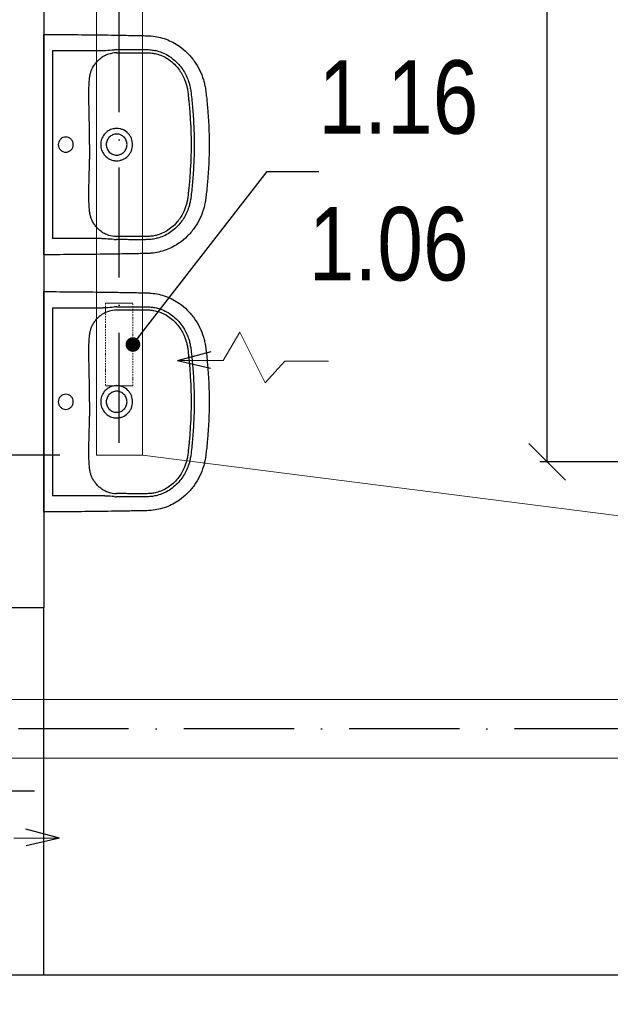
# Model space of a CAD drawing. Header units: millimetres. Extents: x 6491141 to 6692158, y 1846388 to 1929513.
# Tile 221 of 245: x 6664480 to 6666088, y 1898488 to 1901168. Entities that reach past the tile are written whole.
import ezdxf

# ---------------------------------------------------------------- set-up
doc = ezdxf.new("R2010")
doc.units = ezdxf.units.MM
doc.linetypes.add('ACAD_ISO10W100', pattern=[18, 12, -3, 0, -3])
doc.linetypes.add('DASHDOT', pattern=[1, 0.5, -0.25, 0, -0.25])
for name, color, linetype, lineweight in [('Koty VzT', 7, 'Continuous', 15), ('VZT', 130, 'Continuous', 18), ('VzT odtah', 3, 'Continuous', 18)]:
    doc.layers.add(name, color=color, linetype=linetype, lineweight=lineweight)
for name, color, linetype in [('Osy VzT', 253, 'ACAD_ISO10W100'), ('Pozice', 6, 'Continuous'), ('Stavba', 152, 'Continuous'), ('VzT šipky', 7, 'Continuous')]:
    doc.layers.add(name, color=color, linetype=linetype)
doc.styles.add('romans', font='arial.ttf', dxfattribs={"width": 0.8, "height": 140})
doc.dimstyles.new('koty50', dxfattribs={"dimtxt": 100, "dimasz": 100, "dimexe": 20, "dimexo": 100, "dimgap": 50, "dimtad": 3, "dimdec": 0, "dimtxsty": 'romans', "dimblk": 'OBLIQUE', "dimcen": -3, "dimclrd": 7, "dimclre": 7, "dimclrt": 7, "dimadec": 0, "dimazin": 0, "dimtfac": 1, "dimtdec": 0, "dimtmove": 0, "dimatfit": 3, "dimldrblk": 'OPEN30', "dimfxl": 1, "dimarcsym": 0})
doc.dimstyles.new('pozice50', dxfattribs={"dimtxt": 200, "dimasz": 40, "dimexe": 20, "dimexo": 100, "dimgap": 100, "dimtad": 3, "dimjust": 3, "dimdec": 0, "dimtxsty": 'romans', "dimblk": 'OBLIQUE', "dimcen": -3, "dimclrd": 7, "dimclre": 7, "dimclrt": 6, "dimadec": 0, "dimazin": 0, "dimtfac": 1, "dimtdec": 0, "dimtmove": 0, "dimatfit": 3, "dimldrblk": 'DOT', "dimfxl": 1, "dimarcsym": 0})

# ---------------------------------------------------------------- blocks, each defined once
blk = doc.blocks.new('_Oblique')
at = {"color": 0, "lineweight": -2}
blk.add_line((-0.5, -0.5), (0.5, 0.5), dxfattribs=at)
blk = doc.blocks.new('*D10')
at = {"layer": 'DEFPOINTS', "color": 0, "transparency": 16777216}
for p in [(6661650.1, 1898871.7), (6673328.5, 1898871.5, -78), (6673328.5, 1897262)]:
    blk.add_point(p, dxfattribs=at)
at = {"layer": 'Koty VzT', "color": 7, "lineweight": -2, "transparency": 16777216}
for p, q in [((6661650.1, 1898771.7), (6661650.1, 1897242)), ((6673328.5, 1898771.5), (6673328.5, 1897242)), ((6661650.1, 1897262), (6673328.5, 1897262))]:
    blk.add_line(p, q, dxfattribs=at)
at = {"layer": 'Koty VzT', "color": 7, "lineweight": -2, "transparency": 16777216, "xscale": 100, "yscale": 100, "zscale": 100, "rotation": 180}
blk.add_blockref('_Oblique', (6661650.1, 1897262), dxfattribs=at)
at = {"layer": 'Koty VzT', "color": 7, "lineweight": -2, "transparency": 16777216, "xscale": 100, "yscale": 100, "zscale": 100}
blk.add_blockref('_Oblique', (6673328.5, 1897262), dxfattribs=at)
at = {"layer": 'Koty VzT', "color": 7, "transparency": 16777216, "insert": (6667489.3, 1897383.5), "char_height": 140, "attachment_point": 5, "style": 'romans'}
blk.add_mtext('12000', dxfattribs=at)
blk = doc.blocks.new('_Open30')
at = {"color": 0, "linetype": 'ByBlock', "lineweight": -2}
for p, q in [((-1, 0.268), (0, 0)), ((0, 0), (-1, -0.268)), ((0, 0), (-1, 0))]:
    blk.add_line(p, q, dxfattribs=at)
blk = doc.blocks.new('*D12')
at = {"layer": 'DEFPOINTS', "color": 0, "transparency": 16777216}
for p in [(6663581, 1903004.7), (6664689.3, 1903004.7, -4), (6664689.3, 1899982.2, -4)]:
    blk.add_point(p, dxfattribs=at)
at = {"layer": 'Koty VzT', "color": 7, "lineweight": -2, "transparency": 16777216}
for p, q in [((6664589.3, 1903004.7), (6663561, 1903004.7)), ((6663581, 1899982.2), (6663581, 1903004.7)), ((6664589.3, 1899982.2), (6663561, 1899982.2))]:
    blk.add_line(p, q, dxfattribs=at)
at = {"layer": 'Koty VzT', "color": 7, "lineweight": -2, "transparency": 16777216, "xscale": 100, "yscale": 100, "zscale": 100}
for p, rotation in [((6663581, 1903004.7), 90), ((6663581, 1899982.2), 270)]:
    blk.add_blockref('_Oblique', p, dxfattribs=dict(at, rotation=rotation))
at = {"layer": 'Koty VzT', "color": 7, "transparency": 16777216, "insert": (6663459.5, 1901493.4), "char_height": 140, "attachment_point": 5, "rotation": 90, "style": 'romans'}
blk.add_mtext('3000', dxfattribs=at)
blk = doc.blocks.new('*D13')
at = {"layer": 'DEFPOINTS', "color": 0, "transparency": 16777216}
for p in [(6665916, 1902964.6), (6667117.8, 1902964.6, -4), (6667117.8, 1899964.6, -4)]:
    blk.add_point(p, dxfattribs=at)
at = {"layer": 'Koty VzT', "color": 7, "lineweight": -2, "transparency": 16777216}
for p, q in [((6667017.8, 1902964.6), (6665896, 1902964.6)), ((6665916, 1899964.6), (6665916, 1902964.6)), ((6667017.8, 1899964.6), (6665896, 1899964.6))]:
    blk.add_line(p, q, dxfattribs=at)
at = {"layer": 'Koty VzT', "color": 7, "lineweight": -2, "transparency": 16777216, "xscale": 100, "yscale": 100, "zscale": 100}
for p, rotation in [((6665916, 1902964.6), 90), ((6665916, 1899964.6), 270)]:
    blk.add_blockref('_Oblique', p, dxfattribs=dict(at, rotation=rotation))
at = {"layer": 'Koty VzT', "color": 7, "transparency": 16777216, "insert": (6665794.4, 1901464.6), "char_height": 140, "attachment_point": 5, "rotation": 90, "style": 'romans'}
blk.add_mtext('3000', dxfattribs=at)
blk = doc.blocks.new('_Dot')
at = {"color": 0, "linetype": 'ByBlock', "lineweight": -2}
blk.add_line((-0.5, 0), (-1, 0), dxfattribs=at)
at = {"color": 0, "linetype": 'ByBlock', "const_width": 0.5}
blk.add_lwpolyline([(-0.25, 0, 1), (0.25, 0, 1)], format="xyb", close=True, dxfattribs=at)

msp = doc.modelspace()

# ---------------------------------------------------------------- linework, layer by layer
at = {"layer": 'Koty VzT'}
msp.add_line((6668790.8, 1899476.5), (6664814.3, 1899982.2, -4), dxfattribs=at)
at = {"layer": 'Osy VzT', "ltscale": 25}
for p, q in [((6664750.7, 1900015.7), (6664750.7, 1902971.8)), ((6673328.5, 1899237.8), (6661611.5, 1899237.8))]:
    msp.add_line(p, q, dxfattribs=at)
at = {"layer": 'Stavba'}
for p, q in [((6664545.7, 1903377.8), (6664545.7, 1899567.8)), ((6664545.7, 1900540.6), (6664545.7, 1901115)), ((6664569.4, 1901083.7), (6664569.4, 1900571.8)), ((6664569.4, 1901083.7), (6664700.4, 1901083.7)), ((6664700.4, 1901072.9), (6664700.4, 1901072.9)), ((6664668.9, 1900991.5), (6664668.9, 1900991.6)), ((6664668.9, 1900664), (6664668.9, 1900664)), ((6664700.4, 1900571.8), (6664569.4, 1900571.8)), ((6664545.7, 1899840.6), (6664545.7, 1900415)), ((6664569.4, 1900383.7), (6664569.4, 1899871.8)), ((6664569.4, 1900383.7), (6664700.4, 1900383.7)), ((6664700.4, 1900372.9), (6664700.4, 1900372.9)), ((6664668.9, 1900291.5), (6664668.9, 1900291.6)), ((6664668.9, 1899964), (6664668.9, 1899964)), ((6664700.4, 1899871.8), (6664569.4, 1899871.8)), ((6664195.7, 1899567.8), (6664545.7, 1899567.8)), ((6664545.7, 1898567.8), (6664545.7, 1899567.8)), ((6664520.7, 1899067.8), (6663304.7, 1899067.8)), ((6664195.7, 1898567.8), (6664545.7, 1898567.8)), ((6664545.7, 1898567.8), (6666015.7, 1898567.8)), ((6664545.7, 1898567.8), (6667510.7, 1898567.8))]:
    msp.add_line(p, q, dxfattribs=at)
for centre, radius, start, end in [((6664534.2, 1904000.1), 2921.3, 273.5337, 273.9922), ((6664752.5, 1900872.8), 213.6, 92.2856, 93.9922), ((6664741, 1901010.5), 66.2, 111.7851, 123.2172), ((6664745.9, 1900998.3), 79.3, 95.7787, 111.7851), ((6664748.1, 1900977.1), 100.7, 92.346, 95.7787), ((6664744, 1900828.5), 43.2, 90.0338, 102.5663), ((6656090.7, 1900848.5), 8579.1, 359.8615, 0.12365), ((6672375.9, 1900809.2), 7706.2, 179.8615, 180.15334), ((6664744, 1900827), 43.2, 257.4217, 269.9782), ((6664743.7, 1900650.3), 72, 237.2465, 247.7513), ((6664744.9, 1900653), 75, 247.7513, 264.6849), ((6664750.7, 1900715.7), 137.9, 264.6849, 267.1904), ((6664582.4, 1898388.7), 2186.5, 85.9307, 86.5434), ((6664751.5, 1900765.1), 195.9, 265.9307, 267.7915), ((6664741, 1900310.5), 66.2, 111.7851, 123.2172), ((6664534.2, 1903300.1), 2921.3, 273.5337, 273.9922), ((6664745.9, 1900298.3), 79.3, 95.7787, 111.7851), ((6664752.5, 1900172.8), 213.6, 92.2856, 93.9922), ((6664748.1, 1900277.1), 100.7, 92.346, 95.7787), ((6656090.7, 1900148.5), 8579.1, 359.8615, 0.12365), ((6664744, 1900128.5), 43.2, 90.0338, 102.5663), ((6672375.9, 1900109.2), 7706.2, 179.8615, 180.15334), ((6664744, 1900127), 43.2, 257.4217, 269.9782), ((6664743.7, 1899950.3), 72, 237.2465, 247.7513), ((6664744.9, 1899953), 75, 247.7513, 264.6849), ((6664582.4, 1897688.7), 2186.5, 85.9307, 86.5434), ((6664751.5, 1900065.1), 195.9, 265.9307, 267.7915), ((6664750.7, 1900015.7), 137.9, 264.6849, 267.1904)]:
    msp.add_arc(centre, radius, start, end, dxfattribs=at)
for points, degree, knots in [([(6664545.7, 1901127.7), (6664545.7, 1901127.8), (6664561.1, 1901127.7), (6664569.4, 1901127.6)], 1, [600.373143, 600.373143, 600.51024, 615.933195, 624.329372, 624.329372]), ([(6664569.4, 1901127.6), (6664595.7, 1901127.5), (6664649.2, 1901127.1), (6664718, 1901126.2), (6664766.2, 1901125.4), (6664794.2, 1901124.9), (6664809.3, 1901124.6), (6664822.1, 1901124.3), (6664828.8, 1901124.1), (6664834.4, 1901123.8), (6664850.5, 1901122.5), (6664878.9, 1901116.3), (6664911.8, 1901098.9), (6664936.9, 1901077.7), (6664955.5, 1901055.8), (6664970.4, 1901030.9), (6664979, 1901009), (6664983.7, 1900991.3), (6664985.7, 1900979.9), (6664987, 1900969.9), (6664988, 1900961.5), (6664989.5, 1900948.3), (6664993.8, 1900903.8), (6664995.7, 1900861.9), (6664995.7, 1900827.8)], 3, [624.329372, 624.329372, 624.329372, 624.329372, 702.954481, 784.872453, 830.951627, 847.339519, 869.099473, 876.286618, 885.594721, 889.203185, 893.06913, 934.29152, 975.506743, 1003.663293, 1032.591568, 1061.523462, 1090.200355, 1103.007356, 1116.545068, 1124.93032, 1133.080278, 1141.824147, 1164.862029, 1267.315864, 1267.315864, 1267.315864, 1267.315864]), ([(6664743.9, 1901086.2), (6664745.9, 1901086.3), (6664750.1, 1901086.4), (6664755.1, 1901086.4), (6664761.8, 1901086.4), (6664768.3, 1901086.5), (6664780.6, 1901086.6), (6664791.1, 1901086.6), (6664801.3, 1901086.6), (6664807.6, 1901086.6), (6664814.5, 1901086.6), (6664821.1, 1901086.6), (6664827.5, 1901086.4), (6664833.9, 1901086.1), (6664843.2, 1901085.1), (6664855.9, 1901082.7), (6664871.9, 1901077.2), (6664888.1, 1901068.4), (6664903.2, 1901056.8), (6664919.8, 1901039.3), (6664932.4, 1901019.1), (6664939.9, 1900999.9), (6664942.9, 1900989), (6664944.5, 1900981.4), (6664945.5, 1900975.1), (6664946.9, 1900963.6), (6664949.5, 1900940.4), (6664953.6, 1900893.6), (6664954.9, 1900853.8), (6664954.9, 1900827.8)], 3, [175.048841, 175.048841, 175.048841, 175.048841, 180.891155, 187.66553, 190.097243, 200.971297, 207.107662, 226.924402, 232.691241, 237.690518, 245.872119, 253.117634, 257.691167, 265.085682, 272.24233, 285.758915, 303.884333, 322.571574, 341.132044, 360.794246, 394.866598, 411.87741, 422.527365, 428.832371, 434.893076, 441.844009, 463.483086, 504.881463, 582.882709, 582.882709, 582.882709, 582.882709]), ([(6664668.9, 1900991.6), (6664669, 1900994.2), (6664669.4, 1900999.3), (6664670.1, 1901008), (6664671.3, 1901017.1), (6664673.7, 1901026.5), (6664677.3, 1901035.4), (6664682.4, 1901044.1), (6664688.9, 1901052.5), (6664696.3, 1901059.9), (6664701.9, 1901064), (6664704.8, 1901065.9)], 3, [850.913163, 850.913163, 850.913163, 850.913163, 858.963388, 866.231581, 877.085686, 886.260054, 895.260314, 905.875022, 916.564351, 927.072225, 937.310546, 937.310546, 937.310546, 937.310546]), ([(6664743.9, 1901077.7), (6664745.8, 1901077.8), (6664749, 1901077.8), (6664754, 1901077.8), (6664761.9, 1901077.8), (6664770.4, 1901077.9), (6664780.8, 1901078), (6664789.8, 1901078), (6664802.5, 1901078), (6664814.8, 1901078), (6664825.9, 1901078), (6664833.3, 1901077.7), (6664841.5, 1901076.9), (6664853.3, 1901074.7), (6664868.3, 1901069.7), (6664883.9, 1901061.2), (6664898, 1901050.2), (6664913.6, 1901033.6), (6664924.2, 1901016.5), (6664930.3, 1901001.7), (6664933.1, 1900993.4), (6664935, 1900986.4), (6664936.4, 1900979.3), (6664937.3, 1900973.3), (6664938.3, 1900965.7), (6664939.3, 1900956.2), (6664941.5, 1900935.7), (6664945.1, 1900892.7), (6664946.5, 1900853.6), (6664946.5, 1900827.8)], 3, [979.515725, 979.515725, 979.515725, 979.515725, 984.998793, 989.193783, 994.506217, 1008.836262, 1014.564091, 1025.67181, 1035.775102, 1052.873813, 1062.576161, 1068.957794, 1075.078432, 1087.407323, 1104.896786, 1122.232394, 1140.496235, 1158.413781, 1190.38659, 1200.50569, 1206.374096, 1216.605643, 1222.213255, 1228.037047, 1234.961214, 1245.092548, 1256.793198, 1296.845648, 1374.248337, 1374.248337, 1374.248337, 1374.248337]), ([(6664669.8, 1900867), (6664669.7, 1900879.5), (6664669.6, 1900896.1), (6664669.1, 1900922.2), (6664668.5, 1900940.7), (6664668.2, 1900960.4), (6664668.2, 1900973.4), (6664668.5, 1900984), (6664668.8, 1900989.2), (6664668.9, 1900991.5)], 3, [726.376125, 726.376125, 726.376125, 726.376125, 763.622224, 776.430836, 804.676477, 819.055623, 835.490807, 843.719456, 850.904433, 850.904433, 850.904433, 850.904433]), ([(6664787.4, 1900827.8), (6664787.4, 1900833.6), (6664785.7, 1900842.3), (6664780.3, 1900852.5), (6664773, 1900861.4), (6664763.4, 1900867.9), (6664752.4, 1900871.2), (6664746.8, 1900871.8), (6664743.9, 1900871.8)], 3, [-68.665418, -68.665418, -68.665418, -68.665418, -51.296816, -42.590342, -34.181869, -16.861064, -8.510528, 0, 0, 0, 0]), ([(6664625.9, 1900827.8), (6664625.9, 1900830.5), (6664624.8, 1900835.8), (6664620.3, 1900842.7), (6664613.6, 1900847.3), (6664605.6, 1900848.9), (6664597.6, 1900847.3), (6664590.8, 1900842.7), (6664586.3, 1900835.9), (6664585.2, 1900830.5), (6664585.2, 1900827.8)], 3, [0, 0, 0, 0, 8.041153, 16.003729, 24.145465, 32.059, 40.064065, 48.100306, 56.065262, 64.20975, 64.20975, 64.20975, 64.20975]), ([(6664734.6, 1900870.7), (6664729.8, 1900869.7), (6664720.6, 1900865.9), (6664709.4, 1900855.9), (6664703.4, 1900844.9), (6664700.9, 1900835.3), (6664700.5, 1900830.3), (6664700.5, 1900827.8)], 3, [9.459226, 9.459226, 9.459226, 9.459226, 24.117237, 38.862114, 53.669389, 61.303478, 68.668558, 68.668558, 68.668558, 68.668558]), ([(6664743.9, 1900856.4), (6664742, 1900856.4), (6664738.3, 1900856), (6664732.9, 1900854.4), (6664728, 1900851.7), (6664723.8, 1900848.1), (6664720.3, 1900843.8), (6664716.8, 1900837.2), (6664715.6, 1900831.6), (6664715.6, 1900827.8)], 3, [44.736035, 44.736035, 44.736035, 44.736035, 50.403646, 55.91951, 61.571197, 67.020032, 72.442686, 78.078755, 89.405769, 89.405769, 89.405769, 89.405769]), ([(6664772.2, 1900827.8), (6664772.2, 1900829.7), (6664771.9, 1900833.5), (6664770.2, 1900838.9), (6664767.6, 1900843.8), (6664764.1, 1900848.1), (6664759.8, 1900851.7), (6664753.3, 1900855.3), (6664747.7, 1900856.4), (6664743.9, 1900856.4)], 3, [0, 0, 0, 0, 5.771404, 11.358994, 16.760694, 22.424371, 27.849839, 33.48032, 44.736035, 44.736035, 44.736035, 44.736035]), ([(6664995.7, 1900827.8), (6664995.7, 1900793.6), (6664993.8, 1900751.8), (6664989.5, 1900707.3), (6664988, 1900694.1), (6664987, 1900685.7), (6664985.7, 1900675.7), (6664983.7, 1900664.3), (6664979, 1900646.6), (6664970.4, 1900624.7), (6664955.5, 1900599.8), (6664936.9, 1900577.9), (6664911.8, 1900556.7), (6664878.9, 1900539.3), (6664850.5, 1900533.1), (6664834.4, 1900531.8), (6664828.8, 1900531.4), (6664822.1, 1900531.3), (6664809.3, 1900531), (6664794.2, 1900530.7), (6664766.2, 1900530.2), (6664718, 1900529.4), (6664649.2, 1900528.5), (6664595.7, 1900528.3), (6664569.4, 1900528)], 3, [-642.986491, -642.986491, -642.986491, -642.986491, -540.532657, -517.494775, -508.750906, -500.600948, -492.215696, -478.677984, -465.870983, -437.194089, -408.262196, -379.333921, -351.177371, -309.962147, -268.739757, -264.873812, -261.265349, -251.957246, -244.770101, -223.010147, -206.622255, -160.54308, -78.625109, 0, 0, 0, 0]), ([(6664585.2, 1900827.8), (6664585.2, 1900825.1), (6664586.3, 1900819.7), (6664590.8, 1900812.9), (6664597.6, 1900808.3), (6664605.6, 1900806.7), (6664613.6, 1900808.3), (6664620.3, 1900812.9), (6664624.8, 1900819.8), (6664625.9, 1900825.1), (6664625.9, 1900827.8)], 3, [64.20975, 64.20975, 64.20975, 64.20975, 72.354238, 80.319194, 88.355435, 96.3605, 104.274035, 112.415771, 120.378347, 128.4195, 128.4195, 128.4195, 128.4195]), ([(6664700.5, 1900827.8), (6664700.5, 1900825.3), (6664700.9, 1900820.3), (6664703.4, 1900810.7), (6664709.4, 1900799.7), (6664720.6, 1900789.7), (6664729.8, 1900785.9), (6664734.6, 1900784.9)], 3, [68.668558, 68.668558, 68.668558, 68.668558, 76.033638, 83.667727, 98.475003, 113.219879, 127.877891, 127.877891, 127.877891, 127.877891]), ([(6664715.6, 1900827.8), (6664715.6, 1900824), (6664716.8, 1900818.4), (6664720.3, 1900811.8), (6664723.8, 1900807.5), (6664728, 1900803.9), (6664732.9, 1900801.2), (6664738.3, 1900799.6), (6664742, 1900799.2), (6664743.9, 1900799.2)], 3, [89.405769, 89.405769, 89.405769, 89.405769, 100.732783, 106.368852, 111.791506, 117.240341, 122.892028, 128.407892, 134.075503, 134.075503, 134.075503, 134.075503]), ([(6664743.9, 1900799.2), (6664747.7, 1900799.2), (6664753.3, 1900800.3), (6664759.8, 1900803.9), (6664764.1, 1900807.5), (6664767.6, 1900811.8), (6664770.2, 1900816.7), (6664771.9, 1900822.1), (6664772.2, 1900825.9), (6664772.2, 1900827.8)], 3, [134.075503, 134.075503, 134.075503, 134.075503, 145.331218, 150.961699, 156.387167, 162.050844, 167.452544, 173.040134, 178.811538, 178.811538, 178.811538, 178.811538]), ([(6664743.9, 1900783.8), (6664746.8, 1900783.8), (6664752.4, 1900784.4), (6664763.4, 1900787.7), (6664773, 1900794.2), (6664780.3, 1900803.1), (6664785.7, 1900813.3), (6664787.4, 1900822), (6664787.4, 1900827.8)], 3, [137.337116, 137.337116, 137.337116, 137.337116, 145.847644, 154.19818, 171.518985, 179.927458, 188.633932, 206.002534, 206.002534, 206.002534, 206.002534]), ([(6664946.5, 1900827.8), (6664946.5, 1900802), (6664945.1, 1900762.8), (6664941.5, 1900719.9), (6664939.3, 1900699.4), (6664938.3, 1900689.9), (6664937.3, 1900682.3), (6664936.4, 1900676.3), (6664935, 1900669.2), (6664933.1, 1900662.2), (6664930.3, 1900653.9), (6664924.2, 1900639.1), (6664913.6, 1900622), (6664898, 1900605.4), (6664883.9, 1900594.4), (6664868.3, 1900585.9), (6664853.3, 1900580.9), (6664841.5, 1900578.7), (6664833.3, 1900577.9), (6664825.9, 1900577.6), (6664814.8, 1900577.6), (6664802.5, 1900577.6), (6664789.8, 1900577.6), (6664780.8, 1900577.6), (6664770.4, 1900577.7), (6664761.9, 1900577.8), (6664754, 1900577.8), (6664749, 1900577.8), (6664745.8, 1900577.8), (6664743.9, 1900577.9)], 3, [0, 0, 0, 0, 77.402688, 117.455139, 129.155789, 139.287123, 146.21129, 152.035082, 157.642694, 167.874241, 173.742647, 183.861746, 215.834556, 233.752102, 252.015943, 269.351551, 286.841014, 299.169905, 305.290543, 311.672176, 321.374524, 338.473235, 348.576526, 359.684246, 365.412075, 379.74212, 385.054554, 389.249544, 394.732611, 394.732611, 394.732611, 394.732611]), ([(6664954.9, 1900827.8), (6664954.9, 1900801.8), (6664953.6, 1900762), (6664949.5, 1900715.1), (6664946.9, 1900692), (6664945.5, 1900680.5), (6664944.5, 1900674.1), (6664942.9, 1900666.6), (6664939.9, 1900655.7), (6664932.4, 1900636.5), (6664919.8, 1900616.3), (6664903.2, 1900598.8), (6664888.1, 1900587.2), (6664871.9, 1900578.3), (6664855.9, 1900572.9), (6664843.2, 1900570.5), (6664833.9, 1900569.5), (6664827.5, 1900569.2), (6664821.1, 1900569), (6664814.5, 1900569), (6664807.6, 1900569), (6664801.3, 1900569), (6664791.1, 1900569), (6664780.6, 1900569), (6664768.3, 1900569.1), (6664761.8, 1900569.2), (6664755.1, 1900569.2), (6664750.1, 1900569.2), (6664745.9, 1900569.3), (6664743.9, 1900569.4)], 3, [582.882709, 582.882709, 582.882709, 582.882709, 660.883955, 702.282331, 723.921408, 730.872341, 736.933047, 743.238052, 753.888008, 770.898819, 804.971172, 824.633373, 843.193843, 861.881084, 880.006503, 893.523087, 900.679736, 908.07425, 912.647783, 919.893298, 928.074899, 933.074176, 938.841015, 958.657755, 964.79412, 975.668174, 978.099887, 984.874262, 990.716576, 990.716576, 990.716576, 990.716576]), ([(6664668.9, 1900664), (6664668.8, 1900666.4), (6664668.5, 1900671.6), (6664668.2, 1900682.2), (6664668.2, 1900695.2), (6664668.5, 1900714.9), (6664669.1, 1900733.3), (6664669.6, 1900759.4), (6664669.8, 1900776.1), (6664669.8, 1900788.5)], 3, [523.343903, 523.343903, 523.343903, 523.343903, 530.528881, 538.757529, 555.192714, 569.57186, 597.8175, 610.626113, 647.872212, 647.872212, 647.872212, 647.872212]), ([(6664704.8, 1900589.7), (6664701.9, 1900591.5), (6664696.3, 1900595.7), (6664688.9, 1900603.1), (6664682.4, 1900611.5), (6664677.3, 1900620.2), (6664673.7, 1900629.1), (6664671.3, 1900638.5), (6664670.1, 1900647.6), (6664669.4, 1900656.3), (6664669, 1900661.4), (6664668.9, 1900664)], 3, [436.937791, 436.937791, 436.937791, 436.937791, 447.176112, 457.683986, 468.373315, 478.988023, 487.988283, 497.162651, 508.016755, 515.284948, 523.335174, 523.335174, 523.335174, 523.335174]), ([(6664569.4, 1900528), (6664561.1, 1900527.9), (6664545.7, 1900527.8), (6664545.7, 1900527.9)], 1, [0, 0, 8.396177, 23.819133, 23.95623, 23.95623]), ([(6664545.7, 1900427.7), (6664545.7, 1900427.8), (6664561.1, 1900427.7), (6664569.4, 1900427.6)], 1, [600.373143, 600.373143, 600.51024, 615.933195, 624.329372, 624.329372]), ([(6664569.4, 1900427.6), (6664595.7, 1900427.5), (6664649.2, 1900427.1), (6664718, 1900426.2), (6664766.2, 1900425.4), (6664794.2, 1900424.9), (6664809.3, 1900424.6), (6664822.1, 1900424.3), (6664828.8, 1900424.1), (6664834.4, 1900423.8), (6664850.5, 1900422.5), (6664878.9, 1900416.3), (6664911.8, 1900398.9), (6664936.9, 1900377.7), (6664955.5, 1900355.8), (6664970.4, 1900330.9), (6664979, 1900309), (6664983.7, 1900291.3), (6664985.7, 1900279.9), (6664987, 1900269.9), (6664988, 1900261.5), (6664989.5, 1900248.3), (6664993.8, 1900203.8), (6664995.7, 1900161.9), (6664995.7, 1900127.8)], 3, [624.329372, 624.329372, 624.329372, 624.329372, 702.954481, 784.872453, 830.951627, 847.339519, 869.099473, 876.286618, 885.594721, 889.203185, 893.06913, 934.29152, 975.506743, 1003.663293, 1032.591568, 1061.523462, 1090.200355, 1103.007356, 1116.545068, 1124.93032, 1133.080278, 1141.824147, 1164.862029, 1267.315864, 1267.315864, 1267.315864, 1267.315864]), ([(6664668.9, 1900291.6), (6664669, 1900294.2), (6664669.4, 1900299.3), (6664670.1, 1900308), (6664671.3, 1900317.1), (6664673.7, 1900326.5), (6664677.3, 1900335.4), (6664682.4, 1900344.1), (6664688.9, 1900352.5), (6664696.3, 1900359.9), (6664701.9, 1900364), (6664704.8, 1900365.9)], 3, [850.913163, 850.913163, 850.913163, 850.913163, 858.963388, 866.231581, 877.085686, 886.260054, 895.260314, 905.875022, 916.564351, 927.072225, 937.310546, 937.310546, 937.310546, 937.310546]), ([(6664743.9, 1900386.2), (6664745.9, 1900386.3), (6664750.1, 1900386.4), (6664755.1, 1900386.4), (6664761.8, 1900386.4), (6664768.3, 1900386.5), (6664780.6, 1900386.6), (6664791.1, 1900386.6), (6664801.3, 1900386.6), (6664807.6, 1900386.6), (6664814.5, 1900386.6), (6664821.1, 1900386.6), (6664827.5, 1900386.4), (6664833.9, 1900386.1), (6664843.2, 1900385.1), (6664855.9, 1900382.7), (6664871.9, 1900377.2), (6664888.1, 1900368.4), (6664903.2, 1900356.8), (6664919.8, 1900339.3), (6664932.4, 1900319.1), (6664939.9, 1900299.9), (6664942.9, 1900289), (6664944.5, 1900281.4), (6664945.5, 1900275.1), (6664946.9, 1900263.6), (6664949.5, 1900240.4), (6664953.6, 1900193.6), (6664954.9, 1900153.8), (6664954.9, 1900127.8)], 3, [175.048841, 175.048841, 175.048841, 175.048841, 180.891155, 187.66553, 190.097243, 200.971297, 207.107662, 226.924402, 232.691241, 237.690518, 245.872119, 253.117634, 257.691167, 265.085682, 272.24233, 285.758915, 303.884333, 322.571574, 341.132044, 360.794246, 394.866598, 411.87741, 422.527365, 428.832371, 434.893076, 441.844009, 463.483086, 504.881463, 582.882709, 582.882709, 582.882709, 582.882709]), ([(6664743.9, 1900377.7), (6664745.8, 1900377.8), (6664749, 1900377.8), (6664754, 1900377.8), (6664761.9, 1900377.8), (6664770.4, 1900377.9), (6664780.8, 1900378), (6664789.8, 1900378), (6664802.5, 1900378), (6664814.8, 1900378), (6664825.9, 1900378), (6664833.3, 1900377.7), (6664841.5, 1900376.9), (6664853.3, 1900374.7), (6664868.3, 1900369.7), (6664883.9, 1900361.2), (6664898, 1900350.2), (6664913.6, 1900333.6), (6664924.2, 1900316.5), (6664930.3, 1900301.7), (6664933.1, 1900293.4), (6664935, 1900286.4), (6664936.4, 1900279.3), (6664937.3, 1900273.3), (6664938.3, 1900265.7), (6664939.3, 1900256.2), (6664941.5, 1900235.7), (6664945.1, 1900192.7), (6664946.5, 1900153.6), (6664946.5, 1900127.8)], 3, [979.515725, 979.515725, 979.515725, 979.515725, 984.998793, 989.193783, 994.506217, 1008.836262, 1014.564091, 1025.67181, 1035.775102, 1052.873813, 1062.576161, 1068.957794, 1075.078432, 1087.407323, 1104.896786, 1122.232394, 1140.496235, 1158.413781, 1190.38659, 1200.50569, 1206.374096, 1216.605643, 1222.213255, 1228.037047, 1234.961214, 1245.092548, 1256.793198, 1296.845648, 1374.248337, 1374.248337, 1374.248337, 1374.248337]), ([(6664669.8, 1900167), (6664669.7, 1900179.5), (6664669.6, 1900196.1), (6664669.1, 1900222.2), (6664668.5, 1900240.7), (6664668.2, 1900260.4), (6664668.2, 1900273.4), (6664668.5, 1900284), (6664668.8, 1900289.2), (6664668.9, 1900291.5)], 3, [726.376125, 726.376125, 726.376125, 726.376125, 763.622224, 776.430836, 804.676477, 819.055623, 835.490807, 843.719456, 850.904433, 850.904433, 850.904433, 850.904433]), ([(6664625.9, 1900127.8), (6664625.9, 1900130.5), (6664624.8, 1900135.8), (6664620.3, 1900142.7), (6664613.6, 1900147.3), (6664605.6, 1900148.9), (6664597.6, 1900147.3), (6664590.8, 1900142.7), (6664586.3, 1900135.9), (6664585.2, 1900130.5), (6664585.2, 1900127.8)], 3, [0, 0, 0, 0, 8.041153, 16.003729, 24.145465, 32.059, 40.064065, 48.100306, 56.065262, 64.20975, 64.20975, 64.20975, 64.20975]), ([(6664734.6, 1900170.7), (6664729.8, 1900169.7), (6664720.6, 1900165.9), (6664709.4, 1900155.9), (6664703.4, 1900144.9), (6664700.9, 1900135.3), (6664700.5, 1900130.3), (6664700.5, 1900127.8)], 3, [9.459226, 9.459226, 9.459226, 9.459226, 24.117237, 38.862114, 53.669389, 61.303478, 68.668558, 68.668558, 68.668558, 68.668558]), ([(6664743.9, 1900156.4), (6664742, 1900156.4), (6664738.3, 1900156), (6664732.9, 1900154.4), (6664728, 1900151.7), (6664723.8, 1900148.1), (6664720.3, 1900143.8), (6664716.8, 1900137.2), (6664715.6, 1900131.6), (6664715.6, 1900127.8)], 3, [44.736035, 44.736035, 44.736035, 44.736035, 50.403646, 55.91951, 61.571197, 67.020032, 72.442686, 78.078755, 89.405769, 89.405769, 89.405769, 89.405769]), ([(6664787.4, 1900127.8), (6664787.4, 1900133.6), (6664785.7, 1900142.3), (6664780.3, 1900152.5), (6664773, 1900161.4), (6664763.4, 1900167.9), (6664752.4, 1900171.2), (6664746.8, 1900171.8), (6664743.9, 1900171.8)], 3, [-68.665418, -68.665418, -68.665418, -68.665418, -51.296816, -42.590342, -34.181869, -16.861064, -8.510528, 0, 0, 0, 0]), ([(6664772.2, 1900127.8), (6664772.2, 1900129.7), (6664771.9, 1900133.5), (6664770.2, 1900138.9), (6664767.6, 1900143.8), (6664764.1, 1900148.1), (6664759.8, 1900151.7), (6664753.3, 1900155.3), (6664747.7, 1900156.4), (6664743.9, 1900156.4)], 3, [0, 0, 0, 0, 5.771404, 11.358994, 16.760694, 22.424371, 27.849839, 33.48032, 44.736035, 44.736035, 44.736035, 44.736035]), ([(6664995.7, 1900127.8), (6664995.7, 1900093.6), (6664993.8, 1900051.8), (6664989.5, 1900007.3), (6664988, 1899994.1), (6664987, 1899985.7), (6664985.7, 1899975.7), (6664983.7, 1899964.3), (6664979, 1899946.6), (6664970.4, 1899924.7), (6664955.5, 1899899.8), (6664936.9, 1899877.9), (6664911.8, 1899856.7), (6664878.9, 1899839.3), (6664850.5, 1899833.1), (6664834.4, 1899831.8), (6664828.8, 1899831.4), (6664822.1, 1899831.3), (6664809.3, 1899831), (6664794.2, 1899830.7), (6664766.2, 1899830.2), (6664718, 1899829.4), (6664649.2, 1899828.5), (6664595.7, 1899828.3), (6664569.4, 1899828)], 3, [-642.986491, -642.986491, -642.986491, -642.986491, -540.532657, -517.494775, -508.750906, -500.600948, -492.215696, -478.677984, -465.870983, -437.194089, -408.262196, -379.333921, -351.177371, -309.962147, -268.739757, -264.873812, -261.265349, -251.957246, -244.770101, -223.010147, -206.622255, -160.54308, -78.625109, 0, 0, 0, 0]), ([(6664585.2, 1900127.8), (6664585.2, 1900125.1), (6664586.3, 1900119.7), (6664590.8, 1900112.9), (6664597.6, 1900108.3), (6664605.6, 1900106.7), (6664613.6, 1900108.3), (6664620.3, 1900112.9), (6664624.8, 1900119.8), (6664625.9, 1900125.1), (6664625.9, 1900127.8)], 3, [64.20975, 64.20975, 64.20975, 64.20975, 72.354238, 80.319194, 88.355435, 96.3605, 104.274035, 112.415771, 120.378347, 128.4195, 128.4195, 128.4195, 128.4195]), ([(6664700.5, 1900127.8), (6664700.5, 1900125.3), (6664700.9, 1900120.3), (6664703.4, 1900110.7), (6664709.4, 1900099.7), (6664720.6, 1900089.7), (6664729.8, 1900085.9), (6664734.6, 1900084.9)], 3, [68.668558, 68.668558, 68.668558, 68.668558, 76.033638, 83.667727, 98.475003, 113.219879, 127.877891, 127.877891, 127.877891, 127.877891]), ([(6664715.6, 1900127.8), (6664715.6, 1900124), (6664716.8, 1900118.4), (6664720.3, 1900111.8), (6664723.8, 1900107.5), (6664728, 1900103.9), (6664732.9, 1900101.2), (6664738.3, 1900099.6), (6664742, 1900099.2), (6664743.9, 1900099.2)], 3, [89.405769, 89.405769, 89.405769, 89.405769, 100.732783, 106.368852, 111.791506, 117.240341, 122.892028, 128.407892, 134.075503, 134.075503, 134.075503, 134.075503]), ([(6664743.9, 1900099.2), (6664747.7, 1900099.2), (6664753.3, 1900100.3), (6664759.8, 1900103.9), (6664764.1, 1900107.5), (6664767.6, 1900111.8), (6664770.2, 1900116.7), (6664771.9, 1900122.1), (6664772.2, 1900125.9), (6664772.2, 1900127.8)], 3, [134.075503, 134.075503, 134.075503, 134.075503, 145.331218, 150.961699, 156.387167, 162.050844, 167.452544, 173.040134, 178.811538, 178.811538, 178.811538, 178.811538]), ([(6664743.9, 1900083.8), (6664746.8, 1900083.8), (6664752.4, 1900084.4), (6664763.4, 1900087.7), (6664773, 1900094.2), (6664780.3, 1900103.1), (6664785.7, 1900113.3), (6664787.4, 1900122), (6664787.4, 1900127.8)], 3, [137.337116, 137.337116, 137.337116, 137.337116, 145.847644, 154.19818, 171.518985, 179.927458, 188.633932, 206.002534, 206.002534, 206.002534, 206.002534]), ([(6664946.5, 1900127.8), (6664946.5, 1900102), (6664945.1, 1900062.8), (6664941.5, 1900019.9), (6664939.3, 1899999.4), (6664938.3, 1899989.9), (6664937.3, 1899982.3), (6664936.4, 1899976.3), (6664935, 1899969.2), (6664933.1, 1899962.2), (6664930.3, 1899953.9), (6664924.2, 1899939.1), (6664913.6, 1899922), (6664898, 1899905.4), (6664883.9, 1899894.4), (6664868.3, 1899885.9), (6664853.3, 1899880.9), (6664841.5, 1899878.7), (6664833.3, 1899877.9), (6664825.9, 1899877.6), (6664814.8, 1899877.6), (6664802.5, 1899877.6), (6664789.8, 1899877.6), (6664780.8, 1899877.6), (6664770.4, 1899877.7), (6664761.9, 1899877.8), (6664754, 1899877.8), (6664749, 1899877.8), (6664745.8, 1899877.8), (6664743.9, 1899877.9)], 3, [0, 0, 0, 0, 77.402688, 117.455139, 129.155789, 139.287123, 146.21129, 152.035082, 157.642694, 167.874241, 173.742647, 183.861746, 215.834556, 233.752102, 252.015943, 269.351551, 286.841014, 299.169905, 305.290543, 311.672176, 321.374524, 338.473235, 348.576526, 359.684246, 365.412075, 379.74212, 385.054554, 389.249544, 394.732611, 394.732611, 394.732611, 394.732611]), ([(6664954.9, 1900127.8), (6664954.9, 1900101.8), (6664953.6, 1900062), (6664949.5, 1900015.1), (6664946.9, 1899992), (6664945.5, 1899980.5), (6664944.5, 1899974.1), (6664942.9, 1899966.6), (6664939.9, 1899955.7), (6664932.4, 1899936.5), (6664919.8, 1899916.3), (6664903.2, 1899898.8), (6664888.1, 1899887.2), (6664871.9, 1899878.3), (6664855.9, 1899872.9), (6664843.2, 1899870.5), (6664833.9, 1899869.5), (6664827.5, 1899869.2), (6664821.1, 1899869), (6664814.5, 1899869), (6664807.6, 1899869), (6664801.3, 1899869), (6664791.1, 1899869), (6664780.6, 1899869), (6664768.3, 1899869.1), (6664761.8, 1899869.2), (6664755.1, 1899869.2), (6664750.1, 1899869.2), (6664745.9, 1899869.3), (6664743.9, 1899869.4)], 3, [582.882709, 582.882709, 582.882709, 582.882709, 660.883955, 702.282331, 723.921408, 730.872341, 736.933047, 743.238052, 753.888008, 770.898819, 804.971172, 824.633373, 843.193843, 861.881084, 880.006503, 893.523087, 900.679736, 908.07425, 912.647783, 919.893298, 928.074899, 933.074176, 938.841015, 958.657755, 964.79412, 975.668174, 978.099887, 984.874262, 990.716576, 990.716576, 990.716576, 990.716576]), ([(6664668.9, 1899964), (6664668.8, 1899966.4), (6664668.5, 1899971.6), (6664668.2, 1899982.2), (6664668.2, 1899995.2), (6664668.5, 1900014.9), (6664669.1, 1900033.3), (6664669.6, 1900059.4), (6664669.8, 1900076.1), (6664669.8, 1900088.5)], 3, [523.343903, 523.343903, 523.343903, 523.343903, 530.528881, 538.757529, 555.192714, 569.57186, 597.8175, 610.626113, 647.872212, 647.872212, 647.872212, 647.872212]), ([(6664704.8, 1899889.7), (6664701.9, 1899891.5), (6664696.3, 1899895.7), (6664688.9, 1899903.1), (6664682.4, 1899911.5), (6664677.3, 1899920.2), (6664673.7, 1899929.1), (6664671.3, 1899938.5), (6664670.1, 1899947.6), (6664669.4, 1899956.3), (6664669, 1899961.4), (6664668.9, 1899964)], 3, [436.937791, 436.937791, 436.937791, 436.937791, 447.176112, 457.683986, 468.373315, 478.988023, 487.988283, 497.162651, 508.016755, 515.284948, 523.335174, 523.335174, 523.335174, 523.335174]), ([(6664569.4, 1899828), (6664561.1, 1899827.9), (6664545.7, 1899827.8), (6664545.7, 1899827.9)], 1, [0, 0, 8.396177, 23.819133, 23.95623, 23.95623])]:
    msp.add_open_spline(points, degree=degree, knots=knots, dxfattribs=at)
for points, degree in [([(6664545.7, 1901115), (6664545.7, 1901118.4), (6664545.7, 1901121.8), (6664545.7, 1901128.4), (6664545.7, 1901128.1), (6664545.7, 1901127.7)], 5), ([(6664700.4, 1901083.7), (6664701.3, 1901083.7), (6664703.1, 1901083.8), (6664705.9, 1901083.9), (6664708.7, 1901084), (6664711.5, 1901084.2), (6664713.3, 1901084.3), (6664714.3, 1901084.4)], 3), ([(6664714.3, 1900571.2), (6664713.3, 1900571.3), (6664711.5, 1900571.4), (6664708.7, 1900571.6), (6664705.9, 1900571.7), (6664703.1, 1900571.8), (6664701.3, 1900571.8), (6664700.4, 1900571.8)], 3), ([(6664545.7, 1900527.9), (6664545.7, 1900527.5), (6664545.7, 1900527.2), (6664545.7, 1900533.8), (6664545.7, 1900537.2), (6664545.7, 1900540.6)], 5), ([(6664545.7, 1900415), (6664545.7, 1900418.4), (6664545.7, 1900421.8), (6664545.7, 1900428.4), (6664545.7, 1900428.1), (6664545.7, 1900427.7)], 5), ([(6664700.4, 1900383.7), (6664701.3, 1900383.7), (6664703.1, 1900383.8), (6664705.9, 1900383.9), (6664708.7, 1900384), (6664711.5, 1900384.2), (6664713.3, 1900384.3), (6664714.3, 1900384.4)], 3), ([(6664714.3, 1899871.2), (6664713.3, 1899871.3), (6664711.5, 1899871.4), (6664708.7, 1899871.6), (6664705.9, 1899871.7), (6664703.1, 1899871.8), (6664701.3, 1899871.8), (6664700.4, 1899871.8)], 3), ([(6664545.7, 1899827.9), (6664545.7, 1899827.5), (6664545.7, 1899827.2), (6664545.7, 1899833.8), (6664545.7, 1899837.2), (6664545.7, 1899840.6)], 5)]:
    msp.add_open_spline(points, degree=degree, dxfattribs=at)
at = {"layer": 'VZT'}
for p, q in [((6661649.9, 1899317.8), (6673328.5, 1899317.8, -78)), ((6673328.5, 1899157.8, -78), (6661650.1, 1899157.8))]:
    msp.add_line(p, q, dxfattribs=at)
at = {"layer": 'VzT odtah'}
for p, q in [((6664689.3, 1902982.2, -4), (6664689.3, 1899982.2, -4)), ((6664814.3, 1899982.2, -4), (6664814.3, 1902982.3, -4)), ((6664788.2, 1900396.2), (6664713.2, 1900396.2)), ((6664713.2, 1900171.2), (6664788.2, 1900171.2)), ((6664689.3, 1899982.2, -4), (6664814.3, 1899982.2, -4))]:
    msp.add_line(p, q, dxfattribs=at)
at = {"layer": 'VzT odtah', "linetype": 'DASHDOT', "ltscale": 7}
for p, q in [((6664713.2, 1900396.2), (6664713.2, 1900171.2)), ((6664788.2, 1900171.2), (6664788.2, 1900396.2))]:
    msp.add_line(p, q, dxfattribs=at)
at = {"layer": 'VzT šipky', "color": 7, "lineweight": 0}
for p, q in [((6665033.7, 1900240.3), (6665078.9, 1900317.6)), ((6665078.9, 1900317.6), (6665148.6, 1900179.2)), ((6664909.4, 1900240.3), (6665000, 1900240.3)), ((6665000, 1900240.3), (6665033.7, 1900240.3)), ((6665148.6, 1900179.2), (6665201.7, 1900237.9)), ((6665201.7, 1900237.9), (6665320.7, 1900237.9)), ((6664497.4, 1898940.1), (6664463.7, 1898940.1)), ((6664588, 1898940.1), (6664497.4, 1898940.1))]:
    msp.add_line(p, q, dxfattribs=at)
at = {"layer": 'VzT šipky', "color": 7, "lineweight": 25}
for p, q in [((6664909.4, 1900240.3), (6665001, 1900264.5)), ((6664909.4, 1900240.3), (6664999.6, 1900219.2)), ((6664588, 1898940.1), (6664496.4, 1898964.3)), ((6664588, 1898940.1), (6664497.8, 1898919))]:
    msp.add_line(p, q, dxfattribs=at)

# ---------------------------------------------------------------- texts
at = {"layer": 'Pozice', "color": 6, "char_height": 200, "attachment_point": 7, "style": 'romans'}
for s, insert, width in [('1.16', (6665293.5, 1900854.5), 130.707), ('{1.06}', (6665267, 1900455.1), 387.234)]:
    msp.add_mtext(s, dxfattribs=dict(at, insert=insert, width=width))

# ---------------------------------------------------------------- dimensions: what is measured, and where the dimension line sits
at = {"layer": 'Koty VzT'}
dim = msp.add_linear_dim(base=(6663581, 1903004.7), p1=(6664689.3, 1899982.2, -4), p2=(6664689.3, 1903004.7, -4), angle=90, text='3000', dimstyle='koty50', dxfattribs=at)
dim.commit()
dim.dimension.update_dxf_attribs({"geometry": '*D12', "text_midpoint": (6663459.5, 1901493.4)})
dim = msp.add_linear_dim(base=(6665916, 1902964.6), p1=(6667117.8, 1899964.6, -4), p2=(6667117.8, 1902964.6, -4), angle=90, dimstyle='koty50', dxfattribs=at)
dim.commit()
dim.dimension.update_dxf_attribs({"geometry": '*D13', "text_midpoint": (6665794.4, 1901464.6)})
dim = msp.add_linear_dim(base=(6673328.5, 1897262), p1=(6661650.1, 1898871.7), p2=(6673328.5, 1898871.5, -78), text='12000', dimstyle='koty50', dxfattribs=at)
dim.commit()
dim.dimension.update_dxf_attribs({"geometry": '*D10', "text_midpoint": (6667489.3, 1897383.5)})

# ---------------------------------------------------------------- leaders
at = {"layer": 'Pozice', "annotation_type": 0, "has_hookline": 1, "hookline_direction": 0}
msp.add_leader([(6664788.2, 1900283.7), (6665153.5, 1900754.5), (6665193.5, 1900754.5)], dimstyle='pozice50', override={"dimtad": 1}, dxfattribs=at)

doc.saveas('drawing.dxf')
